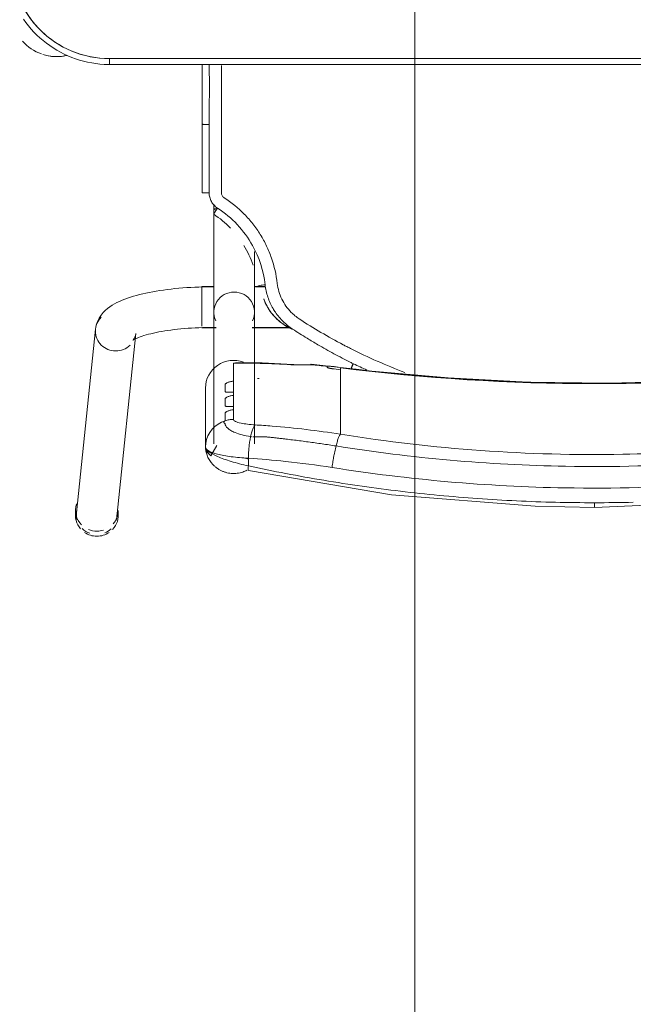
# Model space of a CAD drawing. Header units: metres. Extents: x 2.9 to 42.3, y -72.9 to -49.3.
# Tile 57 of 256: x 5.815 to 6.127, y -63.604 to -63.103. Entities that reach past the tile are written whole.
import ezdxf

# ---------------------------------------------------------------- set-up
doc = ezdxf.new("R2010")
doc.units = ezdxf.units.M
doc.layers.add('G-ANNO-SYMB', color=7, linetype='Continuous', lineweight=9)
doc.layers.add('I-FURN', color=7, linetype='Continuous', lineweight=18)

# ---------------------------------------------------------------- blocks, each defined once
blk = doc.blocks.new('ConjuntoParaAlunoTamanho6 - CJA06_ConjuntoParaAlunoTamanho6-V20-2PAV')
at = {"layer": 'I-FURN', "color": 253, "true_color": 0xaaaaaa}
for p, q in [((0.24321, 0.29526), (0.23354, 0.20182)), ((0.24254, 0.29456), (0.24254, 0.29197)), ((0.25413, 0.19969), (0.2638, 0.29312)), ((0.2643, 0.29197), (0.2643, 0.29456)), ((0.17315, 0.25812), (0.17315, 0.19097)), ((0.19385, 0.19097), (0.19385, 0.25812)), ((0.19685, 0.25395), (0.19754, 0.2558)), ((0.19754, 0.2558), (0.19796, 0.25773)), ((0.19797, 0.25778), (0.1981, 0.25969)), ((0.1981, 0.22964), (0.1981, 0.25969)), ((0.12943, 0.2438), (0.12943, 0.25317)), ((0.17457, 0.25441), (0.17513, 0.25435)), ((0.19471, 0.25062), (0.1959, 0.25221)), ((0.1959, 0.25221), (0.19685, 0.25395)), ((0.12943, 0.24214), (0.12943, 0.2438)), ((0.12943, 0.24214), (0.12943, 0.23653)), ((0.18386, 0.23904), (0.18386, 0.24073)), ((0.12943, 0.23653), (0.12943, 0.23486)), ((0.12943, 0.23486), (0.12943, 0.22925)), ((0.18386, 0.23176), (0.18386, 0.23345)), ((0.12943, 0.22759), (0.12943, 0.22925)), ((0.12943, 0.22759), (0.12943, 0.22197)), ((0.18386, 0.21701), (0.18386, 0.22617)), ((0.12943, 0.22031), (0.12943, 0.22197)), ((0.12946, 0.21915), (0.14434, 0.21757)), ((0.17944, 0.21689), (0.18173, 0.21678)), ((0.17429, 0.19894), (0.15474, 0.19894)), ((0.17429, 0.19879), (0.15494, 0.19879)), ((0.2, 0.19894), (0.19271, 0.19894)), ((0.19385, 0.19879), (0.19271, 0.19879)), ((0.19385, 0.19845), (0.19385, 0.19879)), ((0.19385, 0.19764), (0.19385, 0.19845)), ((0.2, 0.1938), (0.2, 0.19814)), ((0.19385, 0.1916), (0.19385, 0.19367)), ((0.2, 0.18573), (0.2, 0.19364)), ((0.19385, 0.18582), (0.19385, 0.18688)), ((0.19385, 0.18371), (0.19385, 0.18582)), ((0.2, 0.17794), (0.2, 0.1856)), ((0.19385, 0.17809), (0.19385, 0.18059)), ((0.16757, 0.17809), (0.17268, 0.17809)), ((0.1676, 0.17794), (0.17323, 0.17794)), ((0.19377, 0.17794), (0.2, 0.17794)), ((0.19385, 0.13604), (0.19385, 0.13857)), ((0.19983, 0.13021), (0.19982, 0.0953)), ((0.19982, 0.06497), (0.19982, 0.0953)), ((0.247, 0.06497), (-0.247, 0.06497)), ((0.247, 0.06497), (-0.247, 0.06497)), ((0.247, 0.06497), (0.247, 0.06197))]:
    blk.add_line(p, q, dxfattribs=at)
at = {"layer": 'I-FURN', "color": 253, "true_color": 0xaaaaaa, "flags": 128}
for points in [[(0.0001, 0.2904), (-0.07267, 0.28721), (-0.14486, 0.2777), (-0.17603, 0.27161)], [(0.17623, 0.27161), (0.10331, 0.28398), (0.03018, 0.28985), (0.0001, 0.2904)], [(0.17627, 0.2654), (0.17627, 0.26637), (0.17627, 0.26734), (0.17627, 0.26831), (0.17627, 0.26928)], [(0.1981, 0.25971), (0.19792, 0.26092), (0.19739, 0.26208), (0.1954, 0.2642), (0.19227, 0.25896)], [(0.1981, 0.25971), (0.1981, 0.2522), (0.1981, 0.24468)], [(0.1981, 0.22964), (0.1981, 0.23715), (0.1981, 0.24467), (0.1981, 0.25218), (0.1981, 0.25969)], [(0.19172, 0.24799), (0.19331, 0.2492), (0.19471, 0.25062)], [(0.18386, 0.24073), (0.18386, 0.24195), (0.18386, 0.24317), (0.18386, 0.24439), (0.18386, 0.24561)], [(0.1881, 0.24628), (0.18997, 0.24701), (0.19172, 0.24799)], [(0.1881, 0.24628), (0.1881, 0.24532), (0.1881, 0.24435), (0.1881, 0.24339), (0.1881, 0.24243)], [(0.18386, 0.23345), (0.18386, 0.23485), (0.18386, 0.23624), (0.18386, 0.23764), (0.18386, 0.23904)], [(0.1881, 0.23868), (0.1881, 0.2378), (0.1881, 0.23692), (0.1881, 0.23603), (0.1881, 0.23515)], [(0.18386, 0.22617), (0.18386, 0.22757), (0.18386, 0.22897), (0.18386, 0.23036), (0.18386, 0.23176)], [(0.1881, 0.23141), (0.1881, 0.23052), (0.1881, 0.22964), (0.1881, 0.22876), (0.1881, 0.22787)], [(-0.12926, 0.21915), (-0.08865, 0.22342), (-0.0479, 0.2261), (-0.00707, 0.22717), (0.03376, 0.22666), (0.07455, 0.22454), (0.11521, 0.22083), (0.12946, 0.21915)], [(0.12943, 0.21937), (0.12943, 0.21961), (0.12943, 0.21984), (0.12943, 0.22007), (0.12943, 0.22031)], [(0.1361, 0.21901), (0.1361, 0.21893), (0.1361, 0.21886), (0.1361, 0.21878), (0.1361, 0.2187)], [(0.15351, 0.21761), (0.16928, 0.2169), (0.18131, 0.21677)], [(0.18173, 0.21678), (0.18279, 0.21686), (0.18386, 0.21701)], [(0.23507, 0.20536), (0.23501, 0.20531), (0.23482, 0.20518), (0.23451, 0.20499), (0.23408, 0.20476), (0.23355, 0.20449), (0.23291, 0.2042), (0.23217, 0.20389), (0.23133, 0.20358), (0.23041, 0.20326), (0.22941, 0.20294), (0.22832, 0.20262), (0.22717, 0.2023), (0.22594, 0.20199), (0.22464, 0.20169), (0.22328, 0.2014), (0.22186, 0.20112), (0.22039, 0.20086), (0.21886, 0.2006), (0.21729, 0.20036), (0.21567, 0.20014), (0.214, 0.19993), (0.2123, 0.19973), (0.21057, 0.19956), (0.2088, 0.1994), (0.207, 0.19926), (0.20518, 0.19913), (0.20334, 0.19903), (0.20148, 0.19894), (0.19961, 0.19888), (0.19772, 0.19883), (0.19583, 0.1988), (0.19394, 0.19879), (0.19385, 0.19879)], [(0.23354, 0.20182), (0.23373, 0.20287), (0.23403, 0.20376), (0.23437, 0.20445), (0.23469, 0.20492), (0.23492, 0.20521), (0.23505, 0.20534), (0.23507, 0.20536)], [(0.25413, 0.19969), (0.25375, 0.19762), (0.25311, 0.19572), (0.25226, 0.19403), (0.25129, 0.19256), (0.25023, 0.19128), (0.24913, 0.19017), (0.24799, 0.18919), (0.24683, 0.18832), (0.24563, 0.18753), (0.24441, 0.18681), (0.24316, 0.18615), (0.24188, 0.18553), (0.24055, 0.18496), (0.23919, 0.18441), (0.23778, 0.1839), (0.23633, 0.18341), (0.23483, 0.18295), (0.2333, 0.18251), (0.23171, 0.1821), (0.23008, 0.1817), (0.22841, 0.18133), (0.2267, 0.18098), (0.22495, 0.18064), (0.22315, 0.18033), (0.22132, 0.18004), (0.21946, 0.17976), (0.21756, 0.17951), (0.21562, 0.17928), (0.21366, 0.17906), (0.21168, 0.17887), (0.20967, 0.1787), (0.20763, 0.17855), (0.20558, 0.17842), (0.20352, 0.17831), (0.20144, 0.17823), (0.19935, 0.17816), (0.19725, 0.17811), (0.19515, 0.17809), (0.19385, 0.17809)], [(0.17315, 0.16015), (0.17315, 0.162), (0.17315, 0.16382), (0.17315, 0.1656), (0.17315, 0.16735), (0.17315, 0.16905), (0.17315, 0.17071), (0.17315, 0.17233), (0.17315, 0.1739), (0.17315, 0.17541), (0.17315, 0.17687), (0.17315, 0.17828), (0.17315, 0.17963), (0.17315, 0.18092), (0.17315, 0.18215), (0.17315, 0.18331), (0.17315, 0.18441), (0.17315, 0.18544), (0.17315, 0.1864), (0.17315, 0.18729), (0.17315, 0.1881), (0.17315, 0.18885), (0.17315, 0.18951), (0.17315, 0.19011), (0.17315, 0.19062), (0.17315, 0.19097)], [(0.19385, 0.19097), (0.19385, 0.19051), (0.19385, 0.18998), (0.19385, 0.18937), (0.19385, 0.18869), (0.19385, 0.18793), (0.19385, 0.1871), (0.19385, 0.18619), (0.19385, 0.18522), (0.19385, 0.18417), (0.19385, 0.18306), (0.19385, 0.18188), (0.19385, 0.18064), (0.19385, 0.17934), (0.19385, 0.17798), (0.19385, 0.17656), (0.19385, 0.17508), (0.19385, 0.17355), (0.19385, 0.17198), (0.19385, 0.17035), (0.19385, 0.16868), (0.19385, 0.16696), (0.19385, 0.16521), (0.19385, 0.16342), (0.19385, 0.16159), (0.19385, 0.15974), (0.19385, 0.15785), (0.19385, 0.15594), (0.19385, 0.15401), (0.19385, 0.15206), (0.19385, 0.15009), (0.19385, 0.14811), (0.19385, 0.14612), (0.19385, 0.14413), (0.19385, 0.14213), (0.19385, 0.14013), (0.19385, 0.13857)], [(0.16841, 0.18432), (0.16841, 0.18434), (0.16841, 0.18435), (0.16841, 0.18437), (0.16841, 0.18438)], [(0.19623, 0.13025), (0.19623, 0.12639), (0.19623, 0.12254), (0.19623, 0.11868), (0.19623, 0.11483), (0.19623, 0.11097), (0.19623, 0.10712), (0.19623, 0.10327), (0.19623, 0.09941), (0.19623, 0.09556)], [(0.247, 0.06197), (0.1235, 0.06197), (0, 0.06197), (-0.1235, 0.06197), (-0.247, 0.06197)], [(-0.247, 0.06197), (-0.1235, 0.06197), (0, 0.06197), (0.1235, 0.06197), (0.247, 0.06197)], [(0.29074, 0.04189), (0.28951, 0.04362), (0.28821, 0.04529), (0.28685, 0.04691), (0.28542, 0.04848), (0.28393, 0.04999), (0.28238, 0.05143), (0.28077, 0.05282), (0.27911, 0.05413), (0.2774, 0.05538), (0.27564, 0.05656), (0.27383, 0.05767), (0.27198, 0.05871), (0.27009, 0.05967), (0.26816, 0.06056), (0.2662, 0.06136), (0.26421, 0.06209), (0.2622, 0.06274), (0.26015, 0.06331), (0.25809, 0.06379), (0.25601, 0.0642), (0.25391, 0.06451), (0.25181, 0.06475), (0.24969, 0.0649), (0.24757, 0.06496), (0.247, 0.06497)]]:
    blk.add_lwpolyline(points, dxfattribs=at)
at = {"layer": 'I-FURN', "color": 253, "true_color": 0xaaaaaa}
for centre, radius, start, end in [((0.247, 0.01197), 0.05, 360, 90), ((0.247, 0.01197), 0.05, 0, 90), ((0.27387, 0.03797), 0.023, 75.5331, 103.1032), ((0.27387, 0.03797), 0.023, 72, 102.5793), ((0.27387, 0.03797), 0.023, 41.0194, 70.3068)]:
    blk.add_arc(centre, radius, start, end, dxfattribs=at)
for centre, major_axis, ratio, start_param, end_param in [((0.25342, 0.29456), (0.01088, 0), 0.965926, 2.404321, 3.312013), ((0.25351, 0.29419), (-0.01029, 0.00107), 0.967158, 5.223081, 5.597593), ((0.25342, 0.29456), (0.01088, 0), 0.965926, 1.570796, 2.182166), ((0.25342, 0.29197), (0.01088, 0), 0.965926, 1.581694, 1.883969), ((0.25342, 0.29456), (-0.01088, 0), 0.965926, 4.098128, 4.712389), ((0.25342, 0.29197), (0.01088, 0), 0.965926, 1.176355, 1.570796), ((0.25351, 0.29419), (-0.01029, 0.00107), 0.967158, 4.026797, 4.46746), ((0.25342, 0.29456), (0.01088, 0), 0.965926, 6.052088, 6.985956), ((0.25342, 0.29197), (0.01088, 0), 0.965926, 2.446266, 3.141593), ((0.25351, 0.29419), (-0.01029, 0.00107), 0.967158, 6.102343, 6.382991), ((0.25342, 0.29197), (0.01088, 0), 0.965926, 5.959867, 7.062609), ((0.25351, 0.29419), (-0.01029, 0.00107), 0.967158, 3.141593, 3.502975), ((0.0001, -0.77159), (1.0211, 0), 0.978148, 1.443771, 1.697822), ((0.0001, -0.77117), (1.0209, 0), 0.978148, 1.443771, 1.697822), ((0.1837, 0.22964), (0.0144, 0), 0.978148, 4.362105, 6.283185), ((0.17947, 0.60128), (0.385, 0), 0.978148, 4.689765, 4.691852), ((0.17947, 0.60356), (0.395, 0), 0.978148, 4.585364, 4.595996), ((0.17947, 0.60221), (0.3948, 0), 0.978148, 4.585364, 4.595936), ((0.17947, 0.60263), (0.395, 0), 0.978148, 4.602237, 4.623287), ((0.14521, 0.22754), (0.00087, 0.00996), 0.018501, 2.93296, 3.325659), ((0.17947, 0.60336), (0.395, 0), 0.978148, 4.644485, 4.723499), ((0.24383, 0.20075), (-0.01029, 0.00107), 0.967158, 4.812195, 5.597593), ((0.24383, 0.20075), (-0.01029, 0.00107), 0.967158, 3.241398, 4.812195), ((0.24383, 0.20075), (-0.01029, 0.00107), 0.967158, 2.456, 3.241398), ((0.1835, 0.19097), (0.01035, 0), 0.978148, 2.686587, 4.712389), ((0.1835, 0.19097), (0.01035, 0), 0.978148, 4.712389, 6.738191), ((0.1835, 0.13857), (0.01035, 0), 0.069756, 5.759587, 6.776353)]:
    blk.add_ellipse(centre, major_axis=major_axis, ratio=ratio, start_param=start_param, end_param=end_param, dxfattribs=at)
for points in [[(0.0001, 0.28802), (-0.00651, 0.28802), (-0.01312, 0.28795), (-0.01972, 0.28779)], [(0.0001, 0.29036), (0.0001, 0.29029), (0.0001, 0.29001), (0.0001, 0.28916), (0.0001, 0.28841), (0.0001, 0.28802)], [(0.01992, 0.28779), (0.01332, 0.28795), (0.00671, 0.28802), (0.0001, 0.28802)], [(0.03973, 0.28708), (0.03313, 0.2874), (0.02653, 0.28763), (0.01992, 0.28779)], [(0.0595, 0.28591), (0.05292, 0.28638), (0.04633, 0.28677), (0.03973, 0.28708)], [(0.07921, 0.28427), (0.07265, 0.28489), (0.06608, 0.28544), (0.0595, 0.28591)], [(0.09885, 0.28217), (0.09232, 0.28294), (0.08577, 0.28365), (0.07921, 0.28427)], [(0.11839, 0.27961), (0.11189, 0.28054), (0.10538, 0.28139), (0.09885, 0.28217)], [(0.13782, 0.27661), (0.13136, 0.27768), (0.12489, 0.27868), (0.11839, 0.27961)], [(0.15712, 0.27316), (0.15071, 0.27438), (0.14427, 0.27553), (0.13782, 0.27661)], [(0.17627, 0.26928), (0.16991, 0.27065), (0.16353, 0.27194), (0.15712, 0.27316)], [(0.17627, 0.26928), (0.17633, 0.26966), (0.17642, 0.27037), (0.17644, 0.2712), (0.17636, 0.27149), (0.1763, 0.27156)], [(0.13164, 0.25914), (0.13175, 0.25959), (0.13198, 0.26053), (0.13231, 0.26203), (0.13262, 0.26359), (0.13292, 0.2652), (0.1332, 0.26684), (0.13344, 0.26848), (0.13359, 0.26956), (0.13366, 0.2701)], [(0.17811, 0.26528), (0.17751, 0.26545), (0.1769, 0.26561), (0.17629, 0.26577)], [(0.17513, 0.25435), (0.1752, 0.25471), (0.17534, 0.25544), (0.17553, 0.25659), (0.17571, 0.25778), (0.17586, 0.25902), (0.17599, 0.26028), (0.1761, 0.26156), (0.17618, 0.26285), (0.17624, 0.26413), (0.17626, 0.26498), (0.17627, 0.2654)], [(0.1981, 0.25969), (0.1981, 0.26035), (0.19703, 0.26165), (0.19239, 0.26338), (0.18523, 0.2647), (0.17934, 0.26523), (0.17627, 0.2654)], [(0.12971, 0.25356), (0.1298, 0.25372), (0.13, 0.25409), (0.13031, 0.25481), (0.13064, 0.25568), (0.13097, 0.2567), (0.1313, 0.25786), (0.13153, 0.2587), (0.13164, 0.25914)], [(0.12943, 0.25317), (0.12952, 0.25327), (0.12961, 0.2534), (0.12971, 0.25356)], [(0.17285, 0.2484), (0.17297, 0.2485), (0.1732, 0.24877), (0.17355, 0.24934), (0.17389, 0.25006), (0.17423, 0.25093), (0.17455, 0.25195), (0.17485, 0.25308), (0.17504, 0.25392), (0.17513, 0.25435)], [(0.18386, 0.24561), (0.18422, 0.24561), (0.18494, 0.24565), (0.18601, 0.24578), (0.18707, 0.24599), (0.18776, 0.24617), (0.1881, 0.24628)], [(0.12434, 0.2095), (0.11529, 0.21408), (0.10607, 0.21814), (0.09666, 0.22168)], [(0.11594, 0.2205), (0.11821, 0.21947), (0.12046, 0.21841), (0.1227, 0.21732)], [(0.1227, 0.21732), (0.12291, 0.21776), (0.12336, 0.21866), (0.12377, 0.21945), (0.12395, 0.2198)], [(0.12436, 0.21651), (0.12408, 0.21665), (0.12353, 0.21692), (0.12297, 0.21719), (0.1227, 0.21732)], [(0.12334, 0.21813), (0.12319, 0.21783), (0.12304, 0.21753), (0.12289, 0.21723)], [(0.12395, 0.21936), (0.12377, 0.21898), (0.12356, 0.21856), (0.12335, 0.21813)], [(0.14098, 0.20758), (0.13826, 0.20916), (0.13276, 0.21224), (0.12717, 0.21512), (0.12436, 0.21651)], [(0.1336, 0.21981), (0.13377, 0.21979), (0.1341, 0.21974), (0.13456, 0.21967), (0.13499, 0.21957), (0.13538, 0.21946), (0.13569, 0.21935), (0.13593, 0.21923), (0.13606, 0.21912), (0.1361, 0.21905), (0.1361, 0.21901)], [(0.1361, 0.2187), (0.1361, 0.21868), (0.13609, 0.21865), (0.13607, 0.21862), (0.13605, 0.2186)], [(0.14432, 0.21779), (0.14576, 0.21776), (0.1486, 0.21775), (0.15133, 0.21782), (0.15267, 0.21788)], [(0.15267, 0.21788), (0.1532, 0.21758), (0.15369, 0.21752), (0.15417, 0.21772)], [(0.12798, 0.20762), (0.12738, 0.20794), (0.12617, 0.20857), (0.12495, 0.20919), (0.12434, 0.2095)], [(0.1504, 0.19445), (0.14673, 0.19684), (0.13935, 0.20142), (0.13181, 0.20561), (0.12798, 0.20762)], [(0.14635, 0.20432), (0.14546, 0.20487), (0.14368, 0.20597), (0.14188, 0.20704), (0.14098, 0.20758)], [(0.15378, 0.19963), (0.15256, 0.20043), (0.1501, 0.202), (0.14762, 0.20355), (0.14638, 0.20431)], [(0.15863, 0.1971), (0.15703, 0.19822), (0.15531, 0.19916), (0.1535, 0.1999)], [(0.15374, 0.19972), (0.15472, 0.19931), (0.15575, 0.19881), (0.1568, 0.1982)], [(0.1625, 0.1911), (0.16134, 0.1928), (0.15869, 0.19594), (0.1555, 0.19851), (0.15378, 0.19963)], [(0.15448, 0.19112), (0.15386, 0.19174), (0.15256, 0.19292), (0.15114, 0.19396), (0.1504, 0.19445)], [(0.16156, 0.17636), (0.16124, 0.17915), (0.15968, 0.18454), (0.15645, 0.18912), (0.15448, 0.19112)], [(0.16371, 0.18924), (0.16352, 0.18955), (0.16313, 0.19018), (0.16271, 0.1908), (0.1625, 0.1911)], [(0.16501, 0.19076), (0.16537, 0.19026), (0.16604, 0.18925), (0.16695, 0.18767), (0.16775, 0.18603), (0.1682, 0.1849), (0.16841, 0.18432)], [(0.16774, 0.17706), (0.1675, 0.1792), (0.16656, 0.18343), (0.16479, 0.18738), (0.16371, 0.18924)], [(0.17146, 0.1778), (0.17147, 0.17776), (0.17128, 0.17766), (0.17046, 0.17746), (0.16921, 0.17725), (0.16823, 0.17712), (0.16774, 0.17706)], [(0.1786, 0.15703), (0.17667, 0.16018), (0.1751, 0.16355), (0.1739, 0.16704)], [(0.19391, 0.14119), (0.19084, 0.14321), (0.18795, 0.1456), (0.18537, 0.14827)], [(0.19199, 0.13805), (0.19225, 0.13846), (0.19278, 0.13928), (0.19344, 0.14033), (0.19385, 0.14103), (0.19393, 0.14119), (0.19391, 0.14119)], [(0.19623, 0.13025), (0.19622, 0.13104), (0.19604, 0.13255), (0.19519, 0.13473), (0.19383, 0.13663), (0.19265, 0.13762), (0.19199, 0.13805)], [(0.19, 0.13025), (0.19, 0.1305), (0.18994, 0.13099), (0.18966, 0.1317), (0.18922, 0.13231), (0.18884, 0.13263), (0.18863, 0.13277)], [(0.19, 0.09555), (0.19, 0.09868), (0.19, 0.10482), (0.19, 0.11314), (0.19, 0.12173), (0.19, 0.1274), (0.19, 0.13025)], [(0.19982, 0.1302), (0.19984, 0.13021), (0.19969, 0.13022), (0.19891, 0.13024), (0.1977, 0.13025), (0.19672, 0.13025), (0.19623, 0.13025)], [(0.19982, 0.1302), (0.19982, 0.12729), (0.19982, 0.12438), (0.19982, 0.12147)], [(0.19982, 0.09529), (0.19982, 0.1011), (0.19982, 0.11273), (0.19982, 0.12438), (0.19982, 0.1302)], [(0.19982, 0.11273), (0.19982, 0.10691), (0.19982, 0.1011), (0.19982, 0.09528)], [(0.19623, 0.09556), (0.19662, 0.09556), (0.19701, 0.09556), (0.19738, 0.09555)], [(0.19738, 0.09555), (0.19775, 0.09554), (0.1981, 0.09553), (0.19841, 0.09551)], [(0.19982, 0.0953), (0.19982, 0.0953), (0.19982, 0.09529), (0.19982, 0.09529)], [(0.19982, 0.06497), (0.19982, 0.07507), (0.19982, 0.08518), (0.19982, 0.09529)], [(0.19982, 0.07534), (0.19982, 0.07188), (0.19982, 0.06842), (0.19982, 0.06497)]]:
    blk.add_open_spline(points, degree=3, dxfattribs=at)
for points, knots in [([(-0.13346, 0.2701), (-0.0847, 0.2778), (0.00519, 0.28415), (0.09466, 0.27626), (0.13366, 0.2701)], [-1, -1, -1, -1, -0.444444, 0, 0, 0, 0]), ([(0.17699, 0.27153), (0.17765, 0.27187), (0.17927, 0.27255), (0.18196, 0.27315), (0.18496, 0.2732), (0.18741, 0.27274), (0.18905, 0.27216), (0.18996, 0.27176), (0.19062, 0.27143), (0.19127, 0.27106), (0.19212, 0.27051), (0.19313, 0.26973), (0.19423, 0.2687), (0.19516, 0.26763), (0.19594, 0.26656), (0.1966, 0.26547), (0.19712, 0.26439), (0.19752, 0.26334), (0.1978, 0.26234), (0.19804, 0.26108), (0.1981, 0.26023), (0.1981, 0.25971)], [0.3275759, 0.3275759, 0.3275759, 0.3275759, 0.375, 0.4375, 0.5, 0.5625, 0.59375, 0.609375, 0.625, 0.640625, 0.65625, 0.6875, 0.71875, 0.75, 0.78125, 0.8125, 0.84375, 0.875, 0.90625, 0.9375, 1, 1, 1, 1]), ([(-0.13144, 0.25914), (-0.08343, 0.26683), (0.00512, 0.27318), (0.09323, 0.26529), (0.13164, 0.25914)], [-1, -1, -1, -1, -0.444444, 0, 0, 0, 0]), ([(0.13366, 0.2701), (0.14155, 0.26885), (0.15578, 0.26699), (0.16997, 0.2658), (0.17627, 0.2654)], [-1, -1, -1, -1, -0.444444, 0, 0, 0, 0]), ([(0.17627, 0.26928), (0.1778, 0.26895), (0.18084, 0.26823), (0.1851, 0.26704), (0.18885, 0.26578), (0.19302, 0.26411), (0.19708, 0.26187), (0.1981, 0.26034), (0.1981, 0.25971)], [0, 0, 0, 0, 0.125, 0.25, 0.375, 0.5, 0.75, 1, 1, 1, 1]), ([(0.12943, 0.25317), (0.08224, 0.26075), (-0.00484, 0.26702), (-0.09148, 0.25924), (-0.12923, 0.25317)], [-1, -1, -1, -1, -0.444444, 0, 0, 0, 0]), ([(0.19589, 0.26257), (0.19565, 0.26263), (0.19517, 0.26271), (0.1947, 0.26267), (0.19448, 0.26263)], [0.3140409, 0.3140409, 0.3140409, 0.3140409, 0.375, 0.4333514, 0.4333514, 0.4333514, 0.4333514]), ([(0.1981, 0.25971), (0.1981, 0.26024), (0.19787, 0.26101), (0.19723, 0.26183), (0.19682, 0.26214), (0.1966, 0.26226)], [0, 0, 0, 0, 0.125, 0.1875, 0.25, 0.25, 0.25, 0.25]), ([(0.13164, 0.25914), (0.13399, 0.25877), (0.13871, 0.25805), (0.14577, 0.25706), (0.15166, 0.25629), (0.15577, 0.2558), (0.15812, 0.25552), (0.15988, 0.25532), (0.16163, 0.25511), (0.16339, 0.25489), (0.16514, 0.25469), (0.16691, 0.25455), (0.16868, 0.25447), (0.17104, 0.2544), (0.17282, 0.25442), (0.17401, 0.25447)], [0, 0, 0, 0, 0.166667, 0.333333, 0.5, 0.583333, 0.625, 0.666667, 0.708333, 0.75, 0.791667, 0.833333, 0.875, 0.916667, 1, 1, 1, 1]), ([(0.12943, 0.25317), (0.13522, 0.25225), (0.14681, 0.25064), (0.16129, 0.24919), (0.16997, 0.24858), (0.17285, 0.2484)], [0, 0, 0, 0, 0.4, 0.8, 1, 1, 1, 1]), ([(0.17513, 0.25435), (0.17661, 0.25414), (0.17948, 0.25358), (0.18284, 0.25246), (0.1849, 0.25145), (0.18608, 0.25069), (0.18754, 0.24953), (0.18812, 0.24854), (0.1881, 0.24778)], [0, 0, 0, 0, 0.2, 0.4, 0.55, 0.625, 0.7, 1, 1, 1, 1]), ([(0.17285, 0.2484), (0.17555, 0.24823), (0.17966, 0.24775), (0.18317, 0.24668), (0.18386, 0.24597), (0.18386, 0.24561)], [0, 0, 0, 0, 0.444444, 0.722222, 1, 1, 1, 1]), ([(0.1881, 0.24778), (0.18821, 0.24772), (0.18836, 0.24763), (0.18849, 0.24751), (0.18856, 0.24744), (0.1886, 0.24738), (0.18864, 0.24733), (0.1887, 0.24726), (0.18876, 0.24718), (0.1888, 0.24708), (0.18879, 0.247), (0.18877, 0.24693), (0.18873, 0.24686), (0.18866, 0.24676), (0.1885, 0.24657), (0.18828, 0.2464), (0.1881, 0.24628)], [0, 0, 0, 0, 0.166667, 0.25, 0.291667, 0.333333, 0.375, 0.416667, 0.5, 0.583333, 0.625, 0.666667, 0.708333, 0.75, 0.833333, 1, 1, 1, 1]), ([(0.1881, 0.24243), (0.1881, 0.24236), (0.18804, 0.24222), (0.18782, 0.24198), (0.18743, 0.2417), (0.18691, 0.24142), (0.18629, 0.24117), (0.18532, 0.24088), (0.18448, 0.24075), (0.18386, 0.24073)], [0, 0, 0, 0, 0.125, 0.25, 0.375, 0.5, 0.625, 0.75, 1, 1, 1, 1]), ([(0.18386, 0.23904), (0.18448, 0.23902), (0.18532, 0.23903), (0.18629, 0.23904), (0.18691, 0.23904), (0.18743, 0.23902), (0.18782, 0.23896), (0.18804, 0.23885), (0.1881, 0.23875), (0.1881, 0.23868)], [0, 0, 0, 0, 0.25, 0.375, 0.5, 0.625, 0.75, 0.875, 1, 1, 1, 1]), ([(0.1881, 0.23515), (0.1881, 0.23508), (0.18804, 0.23494), (0.18782, 0.2347), (0.18743, 0.23442), (0.18691, 0.23414), (0.18629, 0.23389), (0.18532, 0.2336), (0.18448, 0.23348), (0.18386, 0.23345)], [0, 0, 0, 0, 0.125, 0.25, 0.375, 0.5, 0.625, 0.75, 1, 1, 1, 1]), ([(0.18386, 0.23176), (0.18448, 0.23175), (0.18532, 0.23175), (0.18629, 0.23176), (0.18691, 0.23176), (0.18743, 0.23174), (0.18782, 0.23168), (0.18804, 0.23158), (0.1881, 0.23147), (0.1881, 0.23141)], [0, 0, 0, 0, 0.25, 0.375, 0.5, 0.625, 0.75, 0.875, 1, 1, 1, 1]), ([(0.1881, 0.22787), (0.1881, 0.22781), (0.18804, 0.22767), (0.18782, 0.22742), (0.18743, 0.22714), (0.18691, 0.22687), (0.18629, 0.22661), (0.18532, 0.22633), (0.18448, 0.2262), (0.18386, 0.22617)], [0, 0, 0, 0, 0.125, 0.25, 0.375, 0.5, 0.625, 0.75, 1, 1, 1, 1]), ([(0.13605, 0.2186), (0.13602, 0.21857), (0.13593, 0.21853), (0.13575, 0.2185), (0.13549, 0.21849), (0.13508, 0.2185), (0.13445, 0.21856), (0.1339, 0.21862), (0.1336, 0.21866)], [0, 0, 0, 0, 0.125, 0.25, 0.375, 0.5, 0.75, 1, 1, 1, 1]), ([(0.15683, 0.19818), (0.15764, 0.19771), (0.15919, 0.19669), (0.16207, 0.19434), (0.16393, 0.19226), (0.16501, 0.19076)], [0, 0, 0, 0, 0.25, 0.5, 1, 1, 1, 1]), ([(0.16841, 0.18438), (0.16796, 0.18563), (0.16686, 0.18807), (0.16383, 0.19273), (0.16081, 0.19558), (0.15863, 0.1971)], [0, 0, 0, 0, 0.25, 0.5, 1, 1, 1, 1]), ([(0.18863, 0.13277), (0.18486, 0.13521), (0.17974, 0.13937), (0.17389, 0.14605), (0.17007, 0.15149), (0.1669, 0.15732), (0.16353, 0.16552), (0.16208, 0.17192), (0.16156, 0.17636)], [0, 0, 0, 0, 0.25, 0.375, 0.5, 0.625, 0.75, 1, 1, 1, 1]), ([(0.16774, 0.17706), (0.16854, 0.1701), (0.17345, 0.15474), (0.18461, 0.14281), (0.19199, 0.13805)], [0, 0, 0, 0, 0.444444, 1, 1, 1, 1]), ([(0.19, 0.06548), (0.19, 0.06617), (0.19, 0.06811), (0.19, 0.07088), (0.19, 0.07365), (0.19, 0.07618), (0.19, 0.07838), (0.19, 0.0801), (0.19, 0.08153), (0.19, 0.08284), (0.19, 0.08398), (0.19, 0.08486), (0.19, 0.08558), (0.19, 0.08626), (0.19, 0.0868), (0.19, 0.08716), (0.19, 0.08749), (0.19, 0.08795), (0.19, 0.08848), (0.19, 0.089), (0.19, 0.08963), (0.19, 0.09074), (0.19, 0.09261), (0.19, 0.0945), (0.19, 0.09555)], [0.4659091, 0.4659091, 0.4659091, 0.4659091, 0.4772727, 0.5, 0.5227273, 0.5454545, 0.5681818, 0.5909091, 0.6136364, 0.6363636, 0.6590909, 0.6818182, 0.7045455, 0.7272727, 0.75, 0.7727273, 0.7954545, 0.8181818, 0.8409091, 0.8636364, 0.8863636, 0.9090909, 0.9545455, 1, 1, 1, 1]), ([(0.19618, 0.06498), (0.19616, 0.06721), (0.1961, 0.07741), (0.19616, 0.08755), (0.19623, 0.09556)], [0.8400419, 0.8400419, 0.8400419, 0.8400419, 0.875, 1, 1, 1, 1]), ([(0.19841, 0.09551), (0.19872, 0.09549), (0.19926, 0.09545), (0.19973, 0.09538), (0.19982, 0.09532), (0.19982, 0.0953)], [0.4, 0.4, 0.4, 0.4, 0.6, 0.8, 0.9699288, 0.9699288, 0.9699288, 0.9699288])]:
    blk.add_open_spline(points, degree=3, knots=knots, dxfattribs=at)
blk = doc.blocks.new('4 GRE - ESCOLA DE CINEMA E AUDIOVISUAL CINE REX R07_rvt-1-2PAV')
at = {"layer": 'I-FURN', "color": 253, "lineweight": 18, "true_color": 0xaaaaaa, "rotation": 180}
blk.add_blockref('ConjuntoParaAlunoTamanho6 - CJA06_ConjuntoParaAlunoTamanho6-V20-2PAV', (6.10728, -63.06045), dxfattribs=at)

msp = doc.modelspace()

# ---------------------------------------------------------------- linework, layer by layer
at = {"layer": 'G-ANNO-SYMB'}
msp.add_line((6.01577, -50.45607), (6.01577, -72.71601), dxfattribs=at)

# ---------------------------------------------------------------- block references
at = {"lineweight": 5}
msp.add_blockref('4 GRE - ESCOLA DE CINEMA E AUDIOVISUAL CINE REX R07_rvt-1-2PAV', (0, 0), dxfattribs=at)

doc.saveas('drawing.dxf')
